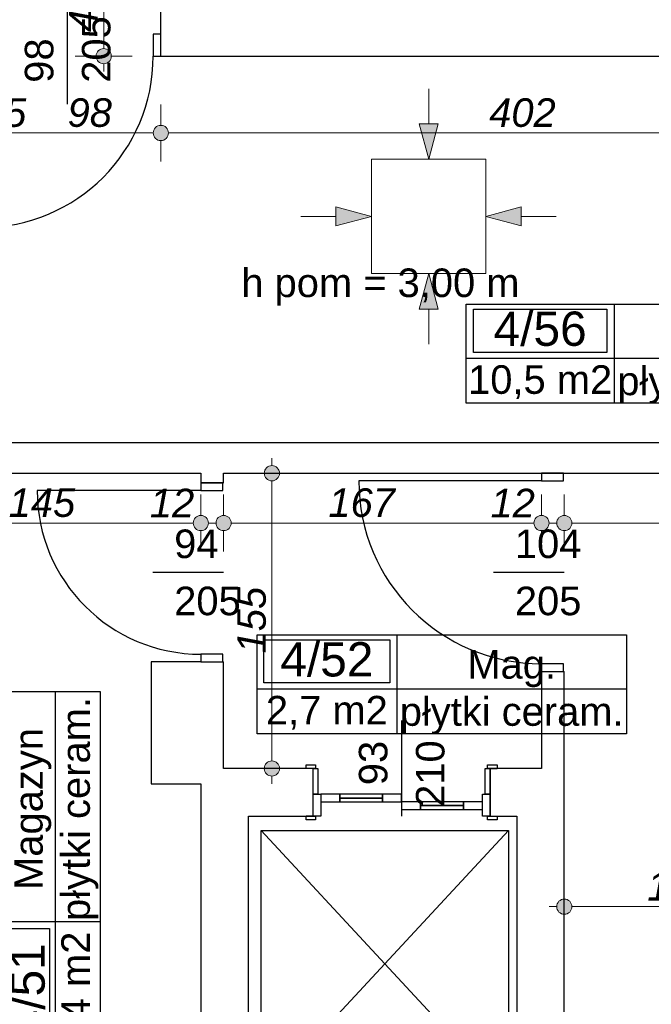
# Model space of a CAD drawing. Header units: millimetres. Extents: x -170998 to -45998, y 10557 to 52557.
# Tile 74 of 92: x -94410 to -91091, y 19161 to 24331. Entities that reach past the tile are written whole.
import ezdxf
from ezdxf.enums import TextEntityAlignment as Align

# ---------------------------------------------------------------- set-up
doc = ezdxf.new("R2010")
doc.units = ezdxf.units.MM
doc.header["$MEASUREMENT"] = 0
for name, color, linetype in [('Drzwi', 7, 'Continuous'), ('Linia', 7, 'Continuous'), ('Obiekt', 7, 'Continuous'), ('Polilinia', 7, 'Continuous'), ('Strefa', 7, 'Continuous'), ('Słup', 7, 'Continuous'), ('Tekst', 7, 'Continuous'), ('Wymiary', 7, 'Continuous'), ('Ściana', 7, 'Continuous')]:
    doc.layers.add(name, color=color, linetype=linetype)
doc.styles.add('Arial', font='txt')
doc.styles.add('Times new roman', font='txt')
doc.dimstyles.new('GENERATED_STYLE__1', dxfattribs={"dimtxt": 150, "dimasz": 152, "dimexe": 0.18, "dimexo": 0, "dimgap": 0.09, "dimtad": 1, "dimtih": 1, "dimtoh": 1, "dimlfac": 0.1, "dimzin": 0, "dimdsep": 46, "dimtxsty": 'Arial', "dimblk": 'ARROWHEAD_11', "dimblk1": 'ARROWHEAD_11', "dimblk2": 'ARROWHEAD_11', "dimcen": 0.09, "dimclrd": 114, "dimclre": 114, "dimclrt": 114, "dimazin": 0, "dimtfac": 1, "dimtdec": 4, "dimtmove": 0, "dimatfit": 3, "dimfxl": 1, "dimtolj": 1, "dimtzin": 0, "dimarcsym": 0})
doc.dimstyles.new('GENERATED_STYLE__2', dxfattribs={"dimtxt": 150, "dimasz": 152, "dimexe": 0.18, "dimexo": 0, "dimgap": 0.09, "dimtad": 1, "dimlfac": 0.1, "dimzin": 0, "dimdsep": 46, "dimtxsty": 'Arial', "dimblk": 'ARROWHEAD_11', "dimblk1": 'ARROWHEAD_11', "dimblk2": 'ARROWHEAD_11', "dimcen": 0.09, "dimclrd": 114, "dimclre": 114, "dimclrt": 114, "dimazin": 0, "dimtfac": 1, "dimtdec": 4, "dimtmove": 0, "dimatfit": 3, "dimfxl": 1, "dimtolj": 1, "dimtzin": 0, "dimarcsym": 0})
doc.dimstyles.new('GENERATED_STYLE__4', dxfattribs={"dimtxt": 150, "dimasz": 152, "dimexe": 0.18, "dimexo": 0, "dimgap": 0.09, "dimtad": 1, "dimtih": 1, "dimtoh": 1, "dimlfac": 0.1, "dimzin": 0, "dimdsep": 46, "dimtxsty": 'Arial', "dimblk": 'ARROWHEAD_11', "dimblk1": 'ARROWHEAD_11', "dimblk2": 'ARROWHEAD_11', "dimcen": 0.09, "dimclrd": 114, "dimclre": 114, "dimclrt": 114, "dimazin": 0, "dimtfac": 1, "dimtdec": 4, "dimtmove": 2, "dimatfit": 3, "dimfxl": 1, "dimtolj": 1, "dimtzin": 0, "dimarcsym": 0})

# ---------------------------------------------------------------- blocks, each defined once
blk = doc.blocks.new('Magazyn_4_51_51', base_point=(-94222, 19595.6))
at = {"layer": 'Strefa'}
for p, q in [((-94504.9, 18861.6), (-94504.9, 20803.8)), ((-94504.9, 20803.8), (-93986.3, 20803.8)), ((-94222, 18861.6), (-94222, 20803.8)), ((-93986.3, 20803.8), (-93986.3, 18861.6)), ((-94504.9, 19595.6), (-93986.3, 19595.6)), ((-94479, 18898.3), (-94479, 19558.9)), ((-94479, 19558.9), (-94252.7, 19558.9)), ((-94252.7, 19558.9), (-94252.7, 18898.3)), ((-94252.7, 18898.3), (-94479, 18898.3)), ((-93986.3, 18861.6), (-94504.9, 18861.6))]:
    blk.add_line(p, q, dxfattribs=at)
at = {"layer": 'Strefa', "style": 'Arial'}
for tag, height, p in [('ROOM_NAME', 150, (-94363.5, 20186.7)), ('floor_f', 150, (-94116, 20186.7)), ('ROOM_NUMBER', 180, (-94368.2, 19237.4)), ('ROOM_CALC_AREA', 150, (-94116, 19222.6))]:
    blk.add_attdef(tag, text='', height=height, rotation=90, dxfattribs=at).set_placement(p, align=Align.MIDDLE_CENTER)
blk = doc.blocks.new('Mag._4_52_52', base_point=(-92428.6, 20817.5))
at = {"layer": 'Strefa'}
for p, q in [((-93162.7, 21100.4), (-91220.4, 21100.4)), ((-93162.7, 20581.8), (-93162.7, 21100.4)), ((-92428.6, 21100.4), (-92428.6, 20581.8)), ((-91220.4, 21100.4), (-91220.4, 20581.8)), ((-93126, 21074.5), (-92465.3, 21074.5)), ((-93126, 20848.2), (-93126, 21074.5)), ((-92465.3, 21074.5), (-92465.3, 20848.2)), ((-92465.3, 20848.2), (-93126, 20848.2)), ((-93162.7, 20817.5), (-91220.4, 20817.5)), ((-91220.4, 20581.8), (-93162.7, 20581.8))]:
    blk.add_line(p, q, dxfattribs=at)
at = {"layer": 'Strefa', "style": 'Arial'}
for tag, height, p in [('ROOM_NUMBER', 180, (-92795.6, 20972.5)), ('ROOM_NAME', 150, (-91824.5, 20945.9)), ('ROOM_CALC_AREA', 150, (-92795.6, 20705.5)), ('floor_f', 150, (-91824.5, 20698.4))]:
    blk.add_attdef(tag, text='', height=height, dxfattribs=at).set_placement(p, align=Align.MIDDLE_CENTER)
blk = doc.blocks.new('Szatnia_4_56_56', base_point=(-91285.6, 22553.4))
at = {"layer": 'Strefa'}
for p, q in [((-92064.6, 22836.3), (-90077.4, 22836.3)), ((-92064.6, 22317.7), (-92064.6, 22836.3)), ((-92025.6, 22810.3), (-91324.5, 22810.3)), ((-92025.6, 22584), (-92025.6, 22810.3)), ((-91324.5, 22810.3), (-91324.5, 22584)), ((-91285.6, 22836.3), (-91285.6, 22317.7)), ((-90077.4, 22836.3), (-90077.4, 22317.7)), ((-92064.6, 22553.4), (-90077.4, 22553.4)), ((-91324.5, 22584), (-92025.6, 22584)), ((-90077.4, 22317.7), (-92064.6, 22317.7))]:
    blk.add_line(p, q, dxfattribs=at)
at = {"layer": 'Strefa', "style": 'Arial'}
for tag, height, p in [('ROOM_NUMBER', 180, (-91675.1, 22708.3)), ('ROOM_NAME', 150, (-90681.5, 22702.2)), ('ROOM_CALC_AREA', 150, (-91675.1, 22441.3)), ('floor_f', 150, (-90681.5, 22434.3))]:
    blk.add_attdef(tag, text='', height=height, dxfattribs=at).set_placement(p, align=Align.MIDDLE_CENTER)
blk = doc.blocks.new('*D403')
at = {"layer": 'Wymiary', "linetype": 'Continuous', "lineweight": 13}
for points in [[(-94608, 23735.9), (-94611.1, 23751.2), (-94619.7, 23764.2), (-94632.7, 23772.9), (-94648, 23775.9), (-94663.3, 23772.9), (-94676.3, 23764.2), (-94685, 23751.2), (-94688, 23735.9), (-94685, 23720.6), (-94676.3, 23707.6), (-94663.3, 23699), (-94648, 23695.9), (-94632.7, 23699), (-94619.7, 23707.6), (-94611.1, 23720.6)], [(-93628, 23735.9), (-93631.1, 23751.2), (-93639.7, 23764.2), (-93652.7, 23772.9), (-93668, 23775.9), (-93683.3, 23772.9), (-93696.3, 23764.2), (-93705, 23751.2), (-93708, 23735.9), (-93705, 23720.6), (-93696.3, 23707.6), (-93683.3, 23699), (-93668, 23695.9), (-93652.7, 23699), (-93639.7, 23707.6), (-93631.1, 23720.6)]]:
    blk.add_hatch(color=114, dxfattribs=at).paths.add_polyline_path(points)
at = {"layer": 'Wymiary', "color": 114, "lineweight": 13}
for p, q in [((-94648, 23775.9), (-94648, 23885.9)), ((-93668, 23775.9), (-93668, 23885.9)), ((-94608, 23735.9), (-93708, 23735.9)), ((-94648, 23585.9), (-94648, 23695.9)), ((-93668, 23585.9), (-93668, 23695.9))]:
    blk.add_line(p, q, dxfattribs=at)
for centre in [(-94648, 23735.9), (-93668, 23735.9)]:
    blk.add_circle(centre, 40, dxfattribs=at)
at = {"layer": 'Wymiary', "color": 114, "lineweight": 13, "char_height": 150, "attachment_point": 7, "style": 'Arial'}
for s, insert in [('\\A1;{\\fArial|b0|i1|c238|p38;15}', (-94608, 23765.9)), ('\\A1;{\\fArial|b0|i1|c238|p38;98}', (-94158, 23765.9))]:
    blk.add_mtext(s, dxfattribs=dict(at, insert=insert))
blk = doc.blocks.new('ARROWHEAD_11')
at = {"color": 0, "linetype": 'Continuous', "lineweight": 0}
blk.add_line((0, 0), (-1, 0), dxfattribs=at)
at = {"color": 0, "linetype": 'Continuous', "lineweight": 0, "const_width": 0.25, "flags": 128}
blk.add_lwpolyline([(-0.125, 0, 1), (0.125, 0, 1)], format="xyb", close=True, dxfattribs=at)
blk = doc.blocks.new('*D404')
at = {"layer": 'Wymiary', "linetype": 'Continuous', "lineweight": 13}
for points in [[(-93628, 23735.9), (-93631.1, 23751.2), (-93639.7, 23764.2), (-93652.7, 23772.9), (-93668, 23775.9), (-93683.3, 23772.9), (-93696.3, 23764.2), (-93705, 23751.2), (-93708, 23735.9), (-93705, 23720.6), (-93696.3, 23707.6), (-93683.3, 23699), (-93668, 23695.9), (-93652.7, 23699), (-93639.7, 23707.6), (-93631.1, 23720.6)], [(-89608, 23735.9), (-89611.1, 23751.2), (-89619.7, 23764.2), (-89632.7, 23772.9), (-89648, 23775.9), (-89663.3, 23772.9), (-89676.3, 23764.2), (-89685, 23751.2), (-89688, 23735.9), (-89685, 23720.6), (-89676.3, 23707.6), (-89663.3, 23699), (-89648, 23695.9), (-89632.7, 23699), (-89619.7, 23707.6), (-89611.1, 23720.6)]]:
    blk.add_hatch(color=114, dxfattribs=at).paths.add_polyline_path(points)
at = {"layer": 'Wymiary', "color": 114, "lineweight": 13}
for p, q in [((-93668, 23775.9), (-93668, 23885.9)), ((-89648, 23775.9), (-89648, 23885.9)), ((-93628, 23735.9), (-89688, 23735.9)), ((-93668, 23585.9), (-93668, 23695.9)), ((-89648, 23585.9), (-89648, 23695.9))]:
    blk.add_line(p, q, dxfattribs=at)
for centre in [(-93668, 23735.9), (-89648, 23735.9)]:
    blk.add_circle(centre, 40, dxfattribs=at)
at = {"layer": 'Wymiary', "color": 114, "lineweight": 13, "char_height": 150, "attachment_point": 7, "style": 'Arial'}
for s, insert in [('\\A1;{\\fArial|b0|i1|c238|p38;402}', (-91942.6, 23765.9)), ('\\A1;{\\fArial|b0|i1|c238|p38;17}', (-89915.7, 23765.9))]:
    blk.add_mtext(s, dxfattribs=dict(at, insert=insert))
blk = doc.blocks.new('*D417')
at = {"layer": 'Wymiary', "linetype": 'Continuous', "lineweight": 13}
for points in [[(-93928.2, 24619.3), (-93931.2, 24634.6), (-93939.9, 24647.6), (-93952.9, 24656.3), (-93968.2, 24659.3), (-93983.5, 24656.3), (-93996.5, 24647.6), (-94005.1, 24634.6), (-94008.2, 24619.3), (-94005.1, 24604), (-93996.5, 24591), (-93983.5, 24582.4), (-93968.2, 24579.3), (-93952.9, 24582.4), (-93939.9, 24591), (-93931.2, 24604)], [(-93928.2, 24139.3), (-93931.2, 24154.6), (-93939.9, 24167.6), (-93952.9, 24176.3), (-93968.2, 24179.3), (-93983.5, 24176.3), (-93996.5, 24167.6), (-94005.1, 24154.6), (-94008.2, 24139.3), (-94005.1, 24124), (-93996.5, 24111), (-93983.5, 24102.4), (-93968.2, 24099.3), (-93952.9, 24102.4), (-93939.9, 24111), (-93931.2, 24124)]]:
    blk.add_hatch(color=114, dxfattribs=at).paths.add_polyline_path(points)
at = {"layer": 'Wymiary', "color": 114, "lineweight": 13}
for p, q in [((-94008.2, 24619.3), (-94118.2, 24619.3)), ((-93818.2, 24619.3), (-93928.2, 24619.3)), ((-93968.2, 24179.3), (-93968.2, 24579.3)), ((-94008.2, 24139.3), (-94118.2, 24139.3)), ((-93968.2, 24059.3), (-93968.2, 24099.3)), ((-93818.2, 24139.3), (-93928.2, 24139.3))]:
    blk.add_line(p, q, dxfattribs=at)
for centre in [(-93968.2, 24619.3), (-93968.2, 24139.3)]:
    blk.add_circle(centre, 40, dxfattribs=at)
at = {"layer": 'Wymiary', "color": 114, "lineweight": 13, "insert": (-93998.2, 24265.5), "char_height": 150, "attachment_point": 7, "rotation": 90, "style": 'Arial'}
blk.add_mtext('\\A1;{\\fArial|b0|i1|c238|p38;48}', dxfattribs=at)
blk = doc.blocks.new('*D424')
at = {"layer": 'Wymiary', "linetype": 'Continuous', "lineweight": 13}
for points in [[(-91508, 19673.9), (-91511.1, 19689.2), (-91519.7, 19702.2), (-91532.7, 19710.9), (-91548, 19713.9), (-91563.3, 19710.9), (-91576.3, 19702.2), (-91585, 19689.2), (-91588, 19673.9), (-91585, 19658.6), (-91576.3, 19645.6), (-91563.3, 19636.9), (-91548, 19633.9), (-91532.7, 19636.9), (-91519.7, 19645.6), (-91511.1, 19658.6)], [(-89978, 19673.9), (-89981.1, 19689.2), (-89989.7, 19702.2), (-90002.7, 19710.9), (-90018, 19713.9), (-90033.3, 19710.9), (-90046.3, 19702.2), (-90055, 19689.2), (-90058, 19673.9), (-90055, 19658.6), (-90046.3, 19645.6), (-90033.3, 19636.9), (-90018, 19633.9), (-90002.7, 19636.9), (-89989.7, 19645.6), (-89981.1, 19658.6)]]:
    blk.add_hatch(color=114, dxfattribs=at).paths.add_polyline_path(points)
at = {"layer": 'Wymiary', "color": 114, "lineweight": 13}
for p, q in [((-91548, 19713.9), (-91548, 19823.9)), ((-90018, 19713.9), (-90018, 19823.9)), ((-91628, 19673.9), (-91588, 19673.9)), ((-91508, 19673.9), (-90058, 19673.9)), ((-91548, 19523.9), (-91548, 19633.9)), ((-90018, 19523.9), (-90018, 19633.9))]:
    blk.add_line(p, q, dxfattribs=at)
for centre in [(-91548, 19673.9), (-90018, 19673.9)]:
    blk.add_circle(centre, 40, dxfattribs=at)
at = {"layer": 'Wymiary', "color": 114, "lineweight": 13, "insert": (-91112.2, 19703.9), "char_height": 150, "attachment_point": 7, "style": 'Arial'}
blk.add_mtext('\\A1;{\\fArial|b0|i1|c238|p38;153}', dxfattribs=at)
blk = doc.blocks.new('*D439')
at = {"layer": 'Wymiary', "linetype": 'Continuous', "lineweight": 13}
for points in [[(-94868, 21688.1), (-94871.1, 21703.4), (-94879.7, 21716.3), (-94892.7, 21725), (-94908, 21728.1), (-94923.3, 21725), (-94936.3, 21716.3), (-94945, 21703.4), (-94948, 21688.1), (-94945, 21672.7), (-94936.3, 21659.8), (-94923.3, 21651.1), (-94908, 21648.1), (-94892.7, 21651.1), (-94879.7, 21659.8), (-94871.1, 21672.7)], [(-93418, 21688.1), (-93421.1, 21703.4), (-93429.7, 21716.3), (-93442.7, 21725), (-93458, 21728.1), (-93473.3, 21725), (-93486.3, 21716.3), (-93495, 21703.4), (-93498, 21688.1), (-93495, 21672.7), (-93486.3, 21659.8), (-93473.3, 21651.1), (-93458, 21648.1), (-93442.7, 21651.1), (-93429.7, 21659.8), (-93421.1, 21672.7)]]:
    blk.add_hatch(color=114, dxfattribs=at).paths.add_polyline_path(points)
at = {"layer": 'Wymiary', "color": 114, "lineweight": 13}
for p, q in [((-94908, 21728.1), (-94908, 21838.1)), ((-93458, 21728.1), (-93458, 21838.1)), ((-94868, 21688.1), (-93498, 21688.1)), ((-94908, 21538.1), (-94908, 21648.1)), ((-93458, 21538.1), (-93458, 21648.1))]:
    blk.add_line(p, q, dxfattribs=at)
for centre in [(-94908, 21688.1), (-93458, 21688.1)]:
    blk.add_circle(centre, 40, dxfattribs=at)
at = {"layer": 'Wymiary', "color": 114, "lineweight": 13, "char_height": 150, "attachment_point": 7, "style": 'Arial'}
for s, insert in [('\\A1;{\\fArial|b0|i1|c238|p38;145}', (-94467.6, 21718.1)), ('\\A1;{\\fArial|b0|i1|c238|p38;12}', (-93725.7, 21718.1))]:
    blk.add_mtext(s, dxfattribs=dict(at, insert=insert))
blk = doc.blocks.new('*D440')
at = {"layer": 'Wymiary', "linetype": 'Continuous', "lineweight": 13}
for points in [[(-93418, 21688.1), (-93421.1, 21703.4), (-93429.7, 21716.3), (-93442.7, 21725), (-93458, 21728.1), (-93473.3, 21725), (-93486.3, 21716.3), (-93495, 21703.4), (-93498, 21688.1), (-93495, 21672.7), (-93486.3, 21659.8), (-93473.3, 21651.1), (-93458, 21648.1), (-93442.7, 21651.1), (-93429.7, 21659.8), (-93421.1, 21672.7)], [(-93298, 21688.1), (-93301.1, 21703.4), (-93309.7, 21716.3), (-93322.7, 21725), (-93338, 21728.1), (-93353.3, 21725), (-93366.3, 21716.3), (-93375, 21703.4), (-93378, 21688.1), (-93375, 21672.7), (-93366.3, 21659.8), (-93353.3, 21651.1), (-93338, 21648.1), (-93322.7, 21651.1), (-93309.7, 21659.8), (-93301.1, 21672.7)]]:
    blk.add_hatch(color=114, dxfattribs=at).paths.add_polyline_path(points)
at = {"layer": 'Wymiary', "color": 114, "lineweight": 13}
for p, q in [((-93458, 21728.1), (-93458, 21838.1)), ((-93338, 21728.1), (-93338, 21838.1)), ((-93418, 21688.1), (-93378, 21688.1)), ((-93458, 21538.1), (-93458, 21648.1)), ((-93338, 21538.1), (-93338, 21648.1))]:
    blk.add_line(p, q, dxfattribs=at)
for centre in [(-93458, 21688.1), (-93338, 21688.1)]:
    blk.add_circle(centre, 40, dxfattribs=at)
blk = doc.blocks.new('*D441')
at = {"layer": 'Wymiary', "linetype": 'Continuous', "lineweight": 13}
for points in [[(-93298, 21688.1), (-93301.1, 21703.4), (-93309.7, 21716.3), (-93322.7, 21725), (-93338, 21728.1), (-93353.3, 21725), (-93366.3, 21716.3), (-93375, 21703.4), (-93378, 21688.1), (-93375, 21672.7), (-93366.3, 21659.8), (-93353.3, 21651.1), (-93338, 21648.1), (-93322.7, 21651.1), (-93309.7, 21659.8), (-93301.1, 21672.7)], [(-91628, 21688.1), (-91631.1, 21703.4), (-91639.7, 21716.3), (-91652.7, 21725), (-91668, 21728.1), (-91683.3, 21725), (-91696.3, 21716.3), (-91705, 21703.4), (-91708, 21688.1), (-91705, 21672.7), (-91696.3, 21659.8), (-91683.3, 21651.1), (-91668, 21648.1), (-91652.7, 21651.1), (-91639.7, 21659.8), (-91631.1, 21672.7)]]:
    blk.add_hatch(color=114, dxfattribs=at).paths.add_polyline_path(points)
at = {"layer": 'Wymiary', "color": 114, "lineweight": 13}
for p, q in [((-93338, 21728.1), (-93338, 21838.1)), ((-91668, 21728.1), (-91668, 21838.1)), ((-93298, 21688.1), (-91708, 21688.1)), ((-93338, 21538.1), (-93338, 21648.1)), ((-91668, 21538.1), (-91668, 21648.1))]:
    blk.add_line(p, q, dxfattribs=at)
for centre in [(-93338, 21688.1), (-91668, 21688.1)]:
    blk.add_circle(centre, 40, dxfattribs=at)
at = {"layer": 'Wymiary', "color": 114, "lineweight": 13, "char_height": 150, "attachment_point": 7, "style": 'Arial'}
for s, insert in [('\\A1;{\\fArial|b0|i1|c238|p38;167}', (-92787.6, 21718.1)), ('\\A1;{\\fArial|b0|i1|c238|p38;12}', (-91935.7, 21718.1))]:
    blk.add_mtext(s, dxfattribs=dict(at, insert=insert))
blk = doc.blocks.new('*D442')
at = {"layer": 'Wymiary', "linetype": 'Continuous', "lineweight": 13}
for points in [[(-91628, 21688.1), (-91631.1, 21703.4), (-91639.7, 21716.3), (-91652.7, 21725), (-91668, 21728.1), (-91683.3, 21725), (-91696.3, 21716.3), (-91705, 21703.4), (-91708, 21688.1), (-91705, 21672.7), (-91696.3, 21659.8), (-91683.3, 21651.1), (-91668, 21648.1), (-91652.7, 21651.1), (-91639.7, 21659.8), (-91631.1, 21672.7)], [(-91508, 21688.1), (-91511.1, 21703.4), (-91519.7, 21716.3), (-91532.7, 21725), (-91548, 21728.1), (-91563.3, 21725), (-91576.3, 21716.3), (-91585, 21703.4), (-91588, 21688.1), (-91585, 21672.7), (-91576.3, 21659.8), (-91563.3, 21651.1), (-91548, 21648.1), (-91532.7, 21651.1), (-91519.7, 21659.8), (-91511.1, 21672.7)]]:
    blk.add_hatch(color=114, dxfattribs=at).paths.add_polyline_path(points)
at = {"layer": 'Wymiary', "color": 114, "lineweight": 13}
for p, q in [((-91668, 21728.1), (-91668, 21838.1)), ((-91548, 21728.1), (-91548, 21838.1)), ((-91628, 21688.1), (-91588, 21688.1)), ((-91668, 21538.1), (-91668, 21648.1)), ((-91548, 21538.1), (-91548, 21648.1))]:
    blk.add_line(p, q, dxfattribs=at)
for centre in [(-91668, 21688.1), (-91548, 21688.1)]:
    blk.add_circle(centre, 40, dxfattribs=at)
blk = doc.blocks.new('*D443')
at = {"layer": 'Wymiary', "linetype": 'Continuous', "lineweight": 13}
for points in [[(-91508, 21688.1), (-91511.1, 21703.4), (-91519.7, 21716.3), (-91532.7, 21725), (-91548, 21728.1), (-91563.3, 21725), (-91576.3, 21716.3), (-91585, 21703.4), (-91588, 21688.1), (-91585, 21672.7), (-91576.3, 21659.8), (-91563.3, 21651.1), (-91548, 21648.1), (-91532.7, 21651.1), (-91519.7, 21659.8), (-91511.1, 21672.7)], [(-89608, 21688.1), (-89611.1, 21703.4), (-89619.7, 21716.3), (-89632.7, 21725), (-89648, 21728.1), (-89663.3, 21725), (-89676.3, 21716.3), (-89685, 21703.4), (-89688, 21688.1), (-89685, 21672.7), (-89676.3, 21659.8), (-89663.3, 21651.1), (-89648, 21648.1), (-89632.7, 21651.1), (-89619.7, 21659.8), (-89611.1, 21672.7)]]:
    blk.add_hatch(color=114, dxfattribs=at).paths.add_polyline_path(points)
at = {"layer": 'Wymiary', "color": 114, "lineweight": 13}
for p, q in [((-91548, 21728.1), (-91548, 21838.1)), ((-89648, 21728.1), (-89648, 21838.1)), ((-91508, 21688.1), (-89688, 21688.1)), ((-89608, 21688.1), (-89568, 21688.1)), ((-91548, 21538.1), (-91548, 21648.1)), ((-89648, 21538.1), (-89648, 21648.1))]:
    blk.add_line(p, q, dxfattribs=at)
for centre in [(-91548, 21688.1), (-89648, 21688.1)]:
    blk.add_circle(centre, 40, dxfattribs=at)
at = {"layer": 'Wymiary', "color": 114, "lineweight": 13, "insert": (-90768.8, 21718.1), "char_height": 150, "attachment_point": 7, "style": 'Arial'}
blk.add_mtext('\\A1;{\\fArial|b0|i1|c238|p38;190}', dxfattribs=at)
blk = doc.blocks.new('*D462')
at = {"layer": 'Wymiary', "linetype": 'Continuous', "lineweight": 13}
for points in [[(-93044.5, 21949.3), (-93047.6, 21964.6), (-93056.3, 21977.6), (-93069.2, 21986.3), (-93084.5, 21989.3), (-93099.8, 21986.3), (-93112.8, 21977.6), (-93121.5, 21964.6), (-93124.5, 21949.3), (-93121.5, 21934), (-93112.8, 21921), (-93099.8, 21912.4), (-93084.5, 21909.3), (-93069.2, 21912.4), (-93056.3, 21921), (-93047.6, 21934)], [(-93044.5, 20399.3), (-93047.6, 20414.6), (-93056.3, 20427.6), (-93069.2, 20436.3), (-93084.5, 20439.3), (-93099.8, 20436.3), (-93112.8, 20427.6), (-93121.5, 20414.6), (-93124.5, 20399.3), (-93121.5, 20384), (-93112.8, 20371), (-93099.8, 20362.4), (-93084.5, 20359.3), (-93069.2, 20362.4), (-93056.3, 20371), (-93047.6, 20384)]]:
    blk.add_hatch(color=114, dxfattribs=at).paths.add_polyline_path(points)
at = {"layer": 'Wymiary', "color": 114, "lineweight": 13}
for p, q in [((-93084.5, 21989.3), (-93084.5, 22029.3)), ((-93124.5, 21949.3), (-93234.5, 21949.3)), ((-92934.5, 21949.3), (-93044.5, 21949.3)), ((-93084.5, 20439.3), (-93084.5, 21909.3)), ((-93124.5, 20399.3), (-93234.5, 20399.3)), ((-92934.5, 20399.3), (-93044.5, 20399.3)), ((-93084.5, 20319.3), (-93084.5, 20359.3))]:
    blk.add_line(p, q, dxfattribs=at)
for centre in [(-93084.5, 21949.3), (-93084.5, 20399.3)]:
    blk.add_circle(centre, 40, dxfattribs=at)
at = {"layer": 'Wymiary', "color": 114, "lineweight": 13, "insert": (-93114.5, 21003.6), "char_height": 150, "attachment_point": 7, "rotation": 90, "style": 'Arial'}
blk.add_mtext('\\A1;{\\fArial|b0|i1|c238|p38;155}', dxfattribs=at)
blk = doc.blocks.new('*D717')
at = {"layer": 'Wymiary', "linetype": 'Continuous', "lineweight": 13}
for points in [[(-140218, 15152.7), (-140221.1, 15168.1), (-140229.7, 15181), (-140242.7, 15189.7), (-140258, 15192.7), (-140273.3, 15189.7), (-140286.3, 15181), (-140295, 15168.1), (-140298, 15152.7), (-140295, 15137.4), (-140286.3, 15124.5), (-140273.3, 15115.8), (-140258, 15112.7), (-140242.7, 15115.8), (-140229.7, 15124.5), (-140221.1, 15137.4)], [(-67518, 15152.7), (-67521, 15168.1), (-67529.7, 15181), (-67542.7, 15189.7), (-67558, 15192.7), (-67573.3, 15189.7), (-67586.3, 15181), (-67594.9, 15168.1), (-67598, 15152.7), (-67594.9, 15137.4), (-67586.3, 15124.5), (-67573.3, 15115.8), (-67558, 15112.7), (-67542.7, 15115.8), (-67529.7, 15124.5), (-67521, 15137.4)]]:
    blk.add_hatch(color=114, dxfattribs=at).paths.add_polyline_path(points)
at = {"layer": 'Wymiary', "color": 114, "lineweight": 13}
for p, q in [((-140258, 15192.7), (-140258, 15302.7)), ((-67558, 15192.7), (-67558, 15302.7)), ((-140338, 15152.7), (-140298, 15152.7)), ((-140218, 15152.7), (-67598, 15152.7)), ((-67518, 15152.7), (-67478, 15152.7)), ((-140258, 15002.7), (-140258, 15112.7)), ((-67558, 15002.7), (-67558, 15112.7))]:
    blk.add_line(p, q, dxfattribs=at)
for centre in [(-140258, 15152.7), (-67558, 15152.7)]:
    blk.add_circle(centre, 40, dxfattribs=at)
at = {"layer": 'Wymiary', "color": 114, "lineweight": 13, "insert": (-104307.1, 15182.7), "char_height": 150, "attachment_point": 7, "style": 'Arial'}
blk.add_mtext('\\A1;{\\fArial|b0|i1|c238|p38;7\xa0270,01}', dxfattribs=at)

msp = doc.modelspace()

# ---------------------------------------------------------------- hatches: boundary and pattern name
at = {"layer": 'Linia', "linetype": 'Continuous', "lineweight": 13}
for points in [[(-92260.61, 23597.984), (-92210.361, 23784.52), (-92310.361, 23784.653)], [(-92561.811, 23297.984), (-92748.413, 23347.984), (-92748.413, 23247.984)], [(-91961.011, 23297.984), (-91774.408, 23247.984), (-91774.408, 23347.984)], [(-92260.61, 22997.985), (-92310.361, 22811.316), (-92210.361, 22811.449)]]:
    msp.add_hatch(color=150, dxfattribs=at).paths.add_polyline_path(points)

# ---------------------------------------------------------------- linework, layer by layer
at = {"layer": 'Drzwi'}
for p, q in [((-93668.019, 24254.32), (-93708.019, 24254.32)), ((-93708.019, 24254.32), (-93708.019, 24139.32)), ((-93668.019, 24139.32), (-93668.019, 24254.32)), ((-93668.019, 24139.32), (-93668.019, 24254.32)), ((-93708.019, 24139.32), (-93668.019, 24139.32)), ((-91668.019, 21949.32), (-91668.019, 21909.32)), ((-91553.019, 21949.32), (-91668.019, 21949.32)), ((-91668.019, 21949.32), (-91553.019, 21949.32)), ((-91553.019, 21909.32), (-91553.019, 21949.32)), ((-93458.019, 21899.32), (-93458.019, 21859.32)), ((-93343.019, 21899.32), (-93458.019, 21899.32)), ((-93458.019, 21899.32), (-93343.019, 21899.32)), ((-93343.019, 21859.32), (-93343.019, 21899.32)), ((-91668.019, 21909.32), (-92628.019, 21909.32)), ((-91668.019, 21909.32), (-91553.019, 21909.32)), ((-93458.019, 21859.32), (-94318.019, 21859.32)), ((-93458.019, 21859.32), (-93343.019, 21859.32)), ((-93343.019, 20999.32), (-93458.019, 20999.32)), ((-93458.019, 20999.32), (-93458.019, 20959.32)), ((-93343.019, 20959.32), (-93343.019, 20999.32)), ((-93458.019, 20959.32), (-93343.019, 20959.32)), ((-93458.019, 20959.32), (-93343.019, 20959.32)), ((-91553.019, 20949.32), (-91668.019, 20949.32)), ((-91668.019, 20949.32), (-91668.019, 20909.32)), ((-91553.019, 20909.32), (-91553.019, 20949.32)), ((-91668.019, 20909.32), (-91553.019, 20909.32)), ((-91668.019, 20909.32), (-91553.019, 20909.32)), ((-92905.019, 20399.32), (-92905.019, 20418.32)), ((-92905.019, 20418.32), (-92855.019, 20418.32)), ((-92855.019, 20399.32), (-92905.019, 20399.32)), ((-92868.019, 20399.32), (-92905.019, 20399.32)), ((-92868.019, 20264.32), (-92868.019, 20399.32)), ((-92868.019, 20399.32), (-92843.019, 20399.32)), ((-92868.019, 20264.32), (-92868.019, 20399.32)), ((-92855.019, 20418.32), (-92855.019, 20399.32)), ((-92843.019, 20399.32), (-92843.019, 20264.32)), ((-91963.019, 20264.32), (-91963.019, 20399.32)), ((-91963.019, 20399.32), (-91938.019, 20399.32)), ((-91951.019, 20418.32), (-91901.019, 20418.32)), ((-91951.019, 20399.32), (-91951.019, 20418.32)), ((-91901.019, 20399.32), (-91951.019, 20399.32)), ((-91938.019, 20399.32), (-91938.019, 20264.32)), ((-91938.019, 20264.32), (-91938.019, 20399.32)), ((-91938.019, 20399.32), (-91901.019, 20399.32)), ((-91901.019, 20418.32), (-91901.019, 20399.32)), ((-92843.019, 20264.32), (-92868.019, 20264.32)), ((-92868.019, 20149.32), (-92868.019, 20264.32)), ((-92868.019, 20264.32), (-92828.019, 20264.32)), ((-92868.019, 20149.32), (-92868.019, 20264.32)), ((-92828.019, 20264.32), (-92828.019, 20149.32)), ((-92728.019, 20264.32), (-92828.019, 20264.32)), ((-92828.019, 20264.32), (-92828.019, 20224.32)), ((-92503.019, 20264.32), (-92728.019, 20264.32)), ((-92728.019, 20264.32), (-92728.019, 20244.32)), ((-92728.019, 20224.32), (-92728.019, 20264.32)), ((-92503.019, 20244.32), (-92503.019, 20264.32)), ((-92403.019, 20264.32), (-92503.019, 20264.32)), ((-92503.019, 20264.32), (-92503.019, 20224.32)), ((-92403.019, 20224.32), (-92403.019, 20264.32)), ((-91978.019, 20149.32), (-91978.019, 20264.32)), ((-91978.019, 20264.32), (-91938.019, 20264.32)), ((-91938.019, 20264.32), (-91963.019, 20264.32)), ((-91938.019, 20264.32), (-91938.019, 20149.32)), ((-91938.019, 20149.32), (-91938.019, 20264.32)), ((-92828.019, 20224.32), (-92728.019, 20224.32)), ((-92728.019, 20244.32), (-92503.019, 20244.32)), ((-92503.019, 20244.32), (-92728.019, 20244.32)), ((-92728.019, 20244.32), (-92728.019, 20224.32)), ((-92503.019, 20244.32), (-92728.019, 20244.32)), ((-92728.019, 20224.32), (-92503.019, 20224.32)), ((-92503.019, 20224.32), (-92503.019, 20244.32)), ((-92503.019, 20224.32), (-92403.019, 20224.32)), ((-92303.019, 20224.32), (-92403.019, 20224.32)), ((-92403.019, 20224.32), (-92403.019, 20184.32)), ((-92078.019, 20224.32), (-92303.019, 20224.32)), ((-92303.019, 20224.32), (-92303.019, 20204.32)), ((-92303.019, 20184.32), (-92303.019, 20224.32)), ((-92078.019, 20204.32), (-92078.019, 20224.32)), ((-91978.019, 20224.32), (-92078.019, 20224.32)), ((-92078.019, 20224.32), (-92078.019, 20184.32)), ((-91978.019, 20184.32), (-91978.019, 20224.32)), ((-92403.019, 20184.32), (-92303.019, 20184.32)), ((-92303.019, 20204.32), (-92078.019, 20204.32)), ((-92078.019, 20204.32), (-92303.019, 20204.32)), ((-92303.019, 20204.32), (-92303.019, 20184.32)), ((-92078.019, 20204.32), (-92303.019, 20204.32)), ((-92303.019, 20184.32), (-92078.019, 20184.32)), ((-92078.019, 20184.32), (-92078.019, 20204.32)), ((-92078.019, 20184.32), (-91978.019, 20184.32)), ((-92905.019, 20130.32), (-92905.019, 20149.32)), ((-92905.019, 20149.32), (-92855.019, 20149.32)), ((-92868.019, 20149.32), (-92905.019, 20149.32)), ((-92855.019, 20130.32), (-92905.019, 20130.32)), ((-92828.019, 20149.32), (-92868.019, 20149.32)), ((-92855.019, 20149.32), (-92855.019, 20130.32)), ((-91938.019, 20149.32), (-91978.019, 20149.32)), ((-91951.019, 20149.32), (-91901.019, 20149.32)), ((-91951.019, 20130.32), (-91951.019, 20149.32)), ((-91901.019, 20130.32), (-91951.019, 20130.32)), ((-91938.019, 20149.32), (-91901.019, 20149.32)), ((-91901.019, 20149.32), (-91901.019, 20130.32))]:
    msp.add_line(p, q, dxfattribs=at)
for centre, radius, start, end in [((-94608.019, 24139.32), 900, 270, 0), ((-91668.019, 21909.32), 960, 180, 270), ((-93458.019, 21859.32), 860, 180, 270)]:
    msp.add_arc(centre, radius, start, end, dxfattribs=at)
at = {"layer": 'Linia', "color": 150, "lineweight": 13}
for p, q in [((-92260.116, 23968.359), (-92260.361, 23784.586)), ((-92260.61, 23597.984), (-92310.361, 23784.653)), ((-92310.361, 23784.653), (-92210.361, 23784.52)), ((-92260.61, 23597.984), (-92210.361, 23784.52)), ((-91961.011, 23597.584), (-92561.011, 23597.584)), ((-92561.011, 23597.584), (-92561.011, 22998.384)), ((-91961.011, 22998.384), (-91961.011, 23597.584)), ((-92561.811, 23297.984), (-92748.413, 23347.984)), ((-92748.413, 23247.984), (-92748.413, 23347.984)), ((-91961.011, 23297.984), (-91774.408, 23347.984)), ((-91774.408, 23347.984), (-91774.408, 23247.984)), ((-92932.186, 23297.984), (-92748.413, 23297.984)), ((-92561.811, 23297.984), (-92748.413, 23247.984)), ((-91961.011, 23297.984), (-91774.408, 23247.984)), ((-91590.636, 23297.984), (-91774.408, 23297.984)), ((-92561.011, 22997.584), (-91961.011, 22997.584)), ((-92260.61, 22997.985), (-92310.361, 22811.316)), ((-92260.61, 22997.985), (-92210.361, 22811.449)), ((-92210.361, 22811.449), (-92310.361, 22811.316)), ((-92260.116, 22627.61), (-92260.361, 22811.382))]:
    msp.add_line(p, q, dxfattribs=at)
at = {"layer": 'Obiekt'}
for p, q in [((-94158.019, 23887.942), (-94158.019, 24439.32)), ((-93709.397, 21429.32), (-93338.019, 21429.32)), ((-91919.397, 21429.32), (-91548.019, 21429.32)), ((-92403.019, 20650.699), (-92403.019, 20149.32))]:
    msp.add_line(p, q, dxfattribs=at)
at = {"layer": 'Polilinia', "flags": 128}
msp.add_lwpolyline([(-93141.429, 20074.282), (-91841.429, 20074.282), (-91841.429, 18674.282), (-93141.429, 18674.282), (-91841.429, 20074.282), (-91841.429, 18674.282), (-93141.429, 18674.282)], close=True, dxfattribs=at)
msp.add_lwpolyline([(-91841.429, 18674.282), (-93141.429, 20074.282)], dxfattribs=at)
at = {"layer": 'Słup'}
for p, q in [((-93458.019, 20959.32), (-93718.019, 20959.32)), ((-93718.019, 20959.32), (-93718.019, 20319.32)), ((-93718.019, 20319.32), (-93458.019, 20319.32))]:
    msp.add_line(p, q, dxfattribs=at)
at = {"layer": 'Ściana'}
for p, q in [((-93668.019, 24254.32), (-93668.019, 24439.32)), ((-93668.019, 24139.32), (-93668.019, 24254.32)), ((-91668.019, 21949.32), (-91553.019, 21949.32)), ((-91553.019, 21949.32), (-91548.019, 21949.32)), ((-93458.019, 21899.32), (-93343.019, 21899.32)), ((-93343.019, 21899.32), (-93338.019, 21899.32)), ((-93458.019, 20959.32), (-93343.019, 20959.32)), ((-93343.019, 20959.32), (-93338.019, 20959.32)), ((-91668.019, 20909.32), (-91553.019, 20909.32)), ((-91553.019, 20909.32), (-91548.019, 20909.32)), ((-92868.019, 20399.32), (-92905.019, 20399.32)), ((-92868.019, 20264.32), (-92868.019, 20399.32)), ((-91938.019, 20399.32), (-91901.019, 20399.32)), ((-91938.019, 20264.32), (-91938.019, 20399.32)), ((-92868.019, 20149.32), (-92868.019, 20264.32)), ((-91938.019, 20149.32), (-91938.019, 20264.32)), ((-92868.019, 20149.32), (-92905.019, 20149.32)), ((-91938.019, 20149.32), (-91901.019, 20149.32))]:
    msp.add_line(p, q, dxfattribs=at)
at = {"layer": 'Ściana', "flags": 128}
for points in [[(-93668.019, 24139.32), (-93368.019, 24139.32)], [(-93368.019, 24139.32), (-89648.019, 24139.32)], [(-89648.019, 22109.32), (-94798.019, 22109.32)], [(-94908.019, 21949.32), (-93458.019, 21949.32)], [(-93458.019, 21949.32), (-93458.019, 21899.32)], [(-93338.019, 21949.32), (-91668.019, 21949.32)], [(-93338.019, 21899.32), (-93338.019, 21949.32)], [(-91548.019, 21949.32), (-89648.019, 21949.32)], [(-93338.019, 20399.32), (-93338.019, 20959.32)], [(-91668.019, 20909.32), (-91668.019, 20399.32)], [(-91548.019, 20399.32), (-91548.019, 20909.32)], [(-92868.019, 20399.32), (-93338.019, 20399.32)], [(-91668.019, 20399.32), (-91938.019, 20399.32)], [(-91548.019, 18099.32), (-91548.019, 20399.32)], [(-93458.019, 20319.32), (-93458.019, 18099.32)], [(-93208.019, 18229.32), (-93208.019, 20149.32)], [(-93208.019, 20149.32), (-92868.019, 20149.32)], [(-91938.019, 20149.32), (-91798.019, 20149.32)], [(-91798.019, 20149.32), (-91798.019, 18229.32)]]:
    msp.add_lwpolyline(points, dxfattribs=at)

# ---------------------------------------------------------------- block references
at = {"layer": 'Strefa'}
ref = msp.add_blockref('Szatnia_4_56_56', (-91285.56, 22553.4), dxfattribs=at)
ref.add_attrib('ROOM_NAME', 'Szatnia', dxfattribs={"color": 7, "height": 150, "style": 'Arial'}).set_placement((-90681.476, 22702.166), align=Align.MIDDLE_CENTER)
ref.add_attrib('ROOM_NUMBER', '4/56', dxfattribs={"color": 7, "height": 180, "style": 'Arial'}).set_placement((-91675.08, 22708.348), align=Align.MIDDLE_CENTER)
ref.add_attrib('ROOM_CALC_AREA', '10,5 m2', dxfattribs={"color": 7, "height": 150, "style": 'Arial'}).set_placement((-91675.08, 22441.346), align=Align.MIDDLE_CENTER)
ref.add_attrib('floor_f', 'płytki ceram.', dxfattribs={"color": 7, "height": 150, "style": 'Arial'}).set_placement((-90681.476, 22434.3), align=Align.MIDDLE_CENTER)
ref = msp.add_blockref('Mag._4_52_52', (-92428.613, 20817.535), dxfattribs=at)
ref.add_attrib('ROOM_NAME', 'Mag.', dxfattribs={"color": 7, "height": 150, "style": 'Arial'}).set_placement((-91824.529, 20945.935), align=Align.MIDDLE_CENTER)
ref.add_attrib('ROOM_NUMBER', '4/52', dxfattribs={"color": 7, "height": 180, "style": 'Arial'}).set_placement((-92795.634, 20972.482), align=Align.MIDDLE_CENTER)
ref.add_attrib('ROOM_CALC_AREA', '2,7 m2', dxfattribs={"color": 7, "height": 150, "style": 'Arial'}).set_placement((-92795.634, 20705.481), align=Align.MIDDLE_CENTER)
ref.add_attrib('floor_f', 'płytki ceram.', dxfattribs={"color": 7, "height": 150, "style": 'Arial'}).set_placement((-91824.529, 20698.435), align=Align.MIDDLE_CENTER)
ref = msp.add_blockref('Magazyn_4_51_51', (-94222.025, 19595.65), dxfattribs=at)
ref.add_attrib('ROOM_NAME', 'Magazyn', dxfattribs={"color": 7, "height": 150, "rotation": 90, "style": 'Arial'}).set_placement((-94363.453, 20186.706), align=Align.MIDDLE_CENTER)
ref.add_attrib('ROOM_NUMBER', '4/51', dxfattribs={"color": 7, "height": 180, "rotation": 90, "style": 'Arial'}).set_placement((-94368.168, 19237.434), align=Align.MIDDLE_CENTER)
ref.add_attrib('ROOM_CALC_AREA', '5,4 m2', dxfattribs={"color": 7, "height": 150, "rotation": 90, "style": 'Arial'}).set_placement((-94115.953, 19222.647), align=Align.MIDDLE_CENTER)
ref.add_attrib('floor_f', 'płytki ceram.', dxfattribs={"color": 7, "height": 150, "rotation": 90, "style": 'Arial'}).set_placement((-94115.953, 20186.706), align=Align.MIDDLE_CENTER)

# ---------------------------------------------------------------- texts
at = {"layer": 'Obiekt', "char_height": 150, "attachment_point": 7, "rotation": 90, "style": 'Arial'}
for s, insert in [('\\A1;{\\fArial|b0|i0|c238|p38;205}', (-93930.55, 23999.494)), ('\\A1;{\\fArial|b0|i0|c238|p38;98}', (-94230.55, 23999.494)), ('\\A1;{\\fArial|b0|i0|c238|p38;93}', (-92475.447, 20311.489)), ('\\A1;{\\fArial|b0|i0|c238|p38;210}', (-92175.55, 20197.66))]:
    msp.add_mtext(s, dxfattribs=dict(at, insert=insert))
at = {"layer": 'Obiekt', "char_height": 150, "attachment_point": 7, "style": 'Arial'}
for s, insert in [('\\A1;{\\fArial|b0|i0|c238|p38;94}', (-93597.845, 21501.852)), ('\\A1;{\\fArial|b0|i0|c238|p38;104}', (-91807.845, 21501.852)), ('\\A1;{\\fArial|b0|i0|c238|p38;205}', (-93597.845, 21201.852)), ('\\A1;{\\fArial|b0|i0|c238|p38;205}', (-91807.845, 21201.852))]:
    msp.add_mtext(s, dxfattribs=dict(at, insert=insert))
at = {"layer": 'Tekst', "insert": (-92514.3, 23024.435), "char_height": 150, "attachment_point": 2, "style": 'Times new roman'}
msp.add_mtext('\\A1;{\\fArial|b0|i0|c0|p38;h pom = 3,00 m}', dxfattribs=at)

# ---------------------------------------------------------------- dimensions: what is measured, and where the dimension line sits
at = {"layer": 'Wymiary', "color": 114, "lineweight": 13}
for base, p1, p2, picture, middle in [((-93968.17, 24619.32), (-93368.019, 24139.32), (-93368.019, 24619.32), '*D417', (-94073.17, 24379.32)), ((-93084.542, 21949.32), (-93338.019, 20399.32), (-93338.019, 21949.32), '*D462', (-93189.542, 21174.32))]:
    dim = msp.add_linear_dim(base=base, p1=p1, p2=p2, angle=90, dimstyle='GENERATED_STYLE__2', dxfattribs=at)
    dim.commit()
    dim.dimension.update_dxf_attribs({"geometry": picture, "text_midpoint": middle, "dimtype": 160, "text_rotation": 90})
for base, p1, p2, dimstyle, picture, middle in [((-93668.019, 23735.921), (-94648.019, 24139.32), (-93668.019, 24139.32), 'GENERATED_STYLE__1', '*D403', (-94044.19, 23840.921)), ((-89648.019, 23735.921), (-93668.019, 24139.32), (-89648.019, 24009.32), 'GENERATED_STYLE__1', '*D404', (-91771.848, 23840.921)), ((-89648.019, 21688.052), (-91548.019, 21174.32), (-89648.019, 22109.32), 'GENERATED_STYLE__1', '*D443', (-90598.019, 21793.052)), ((-93458.019, 21688.052), (-94908.019, 19964.32), (-93458.019, 21949.32), 'GENERATED_STYLE__1', '*D439', (-94296.848, 21793.052)), ((-93338.019, 21688.052), (-93458.019, 21949.32), (-93338.019, 21949.32), 'GENERATED_STYLE__1', '*D440', (-93611.848, 21793.052)), ((-91668.019, 21688.052), (-93338.019, 21949.32), (-91668.019, 21174.32), 'GENERATED_STYLE__1', '*D441', (-92616.848, 21793.052)), ((-91548.019, 21688.052), (-91668.019, 21174.32), (-91548.019, 21174.32), 'GENERATED_STYLE__1', '*D442', (-91821.848, 21793.052)), ((-67557.968, 15152.749), (-140258.019, 14639.32), (-67557.968, 20909.241), 'GENERATED_STYLE__1', '*D717', (-103907.994, 15257.749)), ((-90018.019, 19673.904), (-91548.019, 19189.32), (-90018.019, 19554.32), 'GENERATED_STYLE__4', '*D424', (-90941.469, 19778.904))]:
    dim = msp.add_linear_dim(base=base, p1=p1, p2=p2, dimstyle=dimstyle, dxfattribs=at)
    dim.commit()
    dim.dimension.update_dxf_attribs({"geometry": picture, "text_midpoint": middle, "dimtype": 160})

doc.saveas('drawing.dxf')
